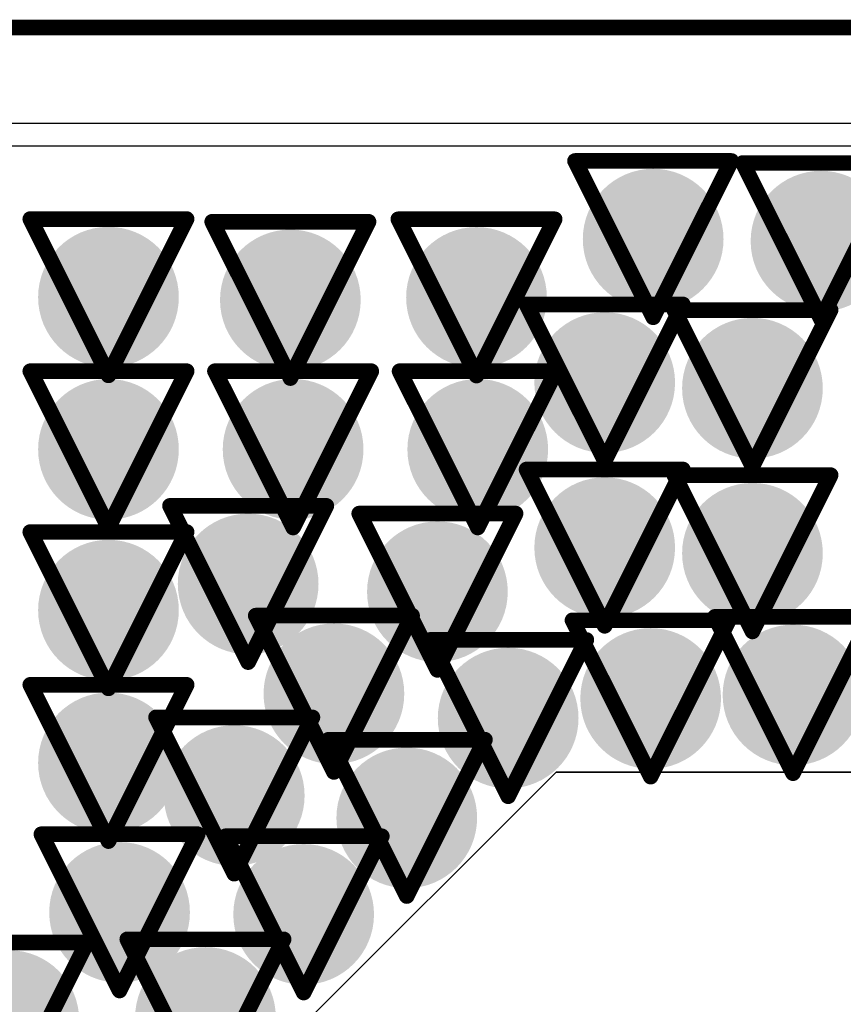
# Model space of a CAD drawing. Header units: inches. Extents: x -2.3 to 12.7, y -2.8 to 6.7.
# Tile 115 of 171: x 0.072 to 0.177, y 1.508 to 1.634. Entities that reach past the tile are written whole.
import ezdxf

# ---------------------------------------------------------------- set-up
doc = ezdxf.new("R2010")
doc.units = ezdxf.units.IN
doc.header["$MEASUREMENT"] = 0
for name, color, linetype in [('Bottom Layer', 5, 'Continuous'), ('Bottom Solder', 6, 'Continuous'), ('Drill Drawing', 1, 'Continuous'), ('L2_GND1', 16, 'Continuous'), ('L3_PWR1', 130, 'Continuous'), ('M1 Board Outline', 6, 'Continuous'), ('Top Layer', 1, 'Continuous'), ('Via Holes', 16, 'Continuous')]:
    doc.layers.add(name, color=color, linetype=linetype)

msp = doc.modelspace()

# ---------------------------------------------------------------- hatches: boundary and pattern name
at = {"layer": 'Bottom Layer'}
h = msp.add_hatch(color=5, dxfattribs=at)
edge = h.paths.add_edge_path()
edge.add_arc((0.15282, 1.60567), 0.009, 0, 360)
h = msp.add_hatch(color=5, dxfattribs=at)
edge = h.paths.add_edge_path()
edge.add_arc((0.17429, 1.60541), 0.009, 0, 360)
h = msp.add_hatch(color=5, dxfattribs=at)
edge = h.paths.add_edge_path()
edge.add_arc((0.08314, 1.59824), 0.009, 0, 360)
h = msp.add_hatch(color=5, dxfattribs=at)
edge = h.paths.add_edge_path()
edge.add_arc((0.10641, 1.59789), 0.009, 0, 360)
h = msp.add_hatch(color=5, dxfattribs=at)
edge = h.paths.add_edge_path()
edge.add_arc((0.13022, 1.59821), 0.009, 0, 360)
h = msp.add_hatch(color=5, dxfattribs=at)
edge = h.paths.add_edge_path()
edge.add_arc((0.14662, 1.58731), 0.009, 0, 360)
h = msp.add_hatch(color=5, dxfattribs=at)
edge = h.paths.add_edge_path()
edge.add_arc((0.16552, 1.58659), 0.009, 0, 360)
h = msp.add_hatch(color=5, dxfattribs=at)
edge = h.paths.add_edge_path()
edge.add_arc((0.08314, 1.57877), 0.009, 0, 360)
h = msp.add_hatch(color=5, dxfattribs=at)
edge = h.paths.add_edge_path()
edge.add_arc((0.10676, 1.57877), 0.009, 0, 360)
h = msp.add_hatch(color=5, dxfattribs=at)
edge = h.paths.add_edge_path()
edge.add_arc((0.13038, 1.57877), 0.009, 0, 360)
h = msp.add_hatch(color=5, dxfattribs=at)
edge = h.paths.add_edge_path()
edge.add_arc((0.14662, 1.56619), 0.009, 0, 360)
h = msp.add_hatch(color=5, dxfattribs=at)
edge = h.paths.add_edge_path()
edge.add_arc((0.16552, 1.56547), 0.009, 0, 360)
h = msp.add_hatch(color=5, dxfattribs=at)
edge = h.paths.add_edge_path()
edge.add_arc((0.10101, 1.56154), 0.009, 0, 360)
h = msp.add_hatch(color=5, dxfattribs=at)
edge = h.paths.add_edge_path()
edge.add_arc((0.12522, 1.56055), 0.009, 0, 360)
h = msp.add_hatch(color=5, dxfattribs=at)
edge = h.paths.add_edge_path()
edge.add_arc((0.08314, 1.55819), 0.009, 0, 360)
h = msp.add_hatch(color=5, dxfattribs=at)
edge = h.paths.add_edge_path()
edge.add_arc((0.11198, 1.54749), 0.009, 0, 360)
h = msp.add_hatch(color=5, dxfattribs=at)
edge = h.paths.add_edge_path()
edge.add_arc((0.17071, 1.54733), 0.009, 0, 360)
h = msp.add_hatch(color=5, dxfattribs=at)
edge = h.paths.add_edge_path()
edge.add_arc((0.1525, 1.54689), 0.009, 0, 360)
h = msp.add_hatch(color=5, dxfattribs=at)
edge = h.paths.add_edge_path()
edge.add_arc((0.13427, 1.54438), 0.009, 0, 360)
h = msp.add_hatch(color=5, dxfattribs=at)
edge = h.paths.add_edge_path()
edge.add_arc((0.08314, 1.53864), 0.009, 0, 360)
h = msp.add_hatch(color=5, dxfattribs=at)
edge = h.paths.add_edge_path()
edge.add_arc((0.09923, 1.53447), 0.009, 0, 360)
h = msp.add_hatch(color=5, dxfattribs=at)
edge = h.paths.add_edge_path()
edge.add_arc((0.1213, 1.53161), 0.009, 0, 360)
h = msp.add_hatch(color=5, dxfattribs=at)
edge = h.paths.add_edge_path()
edge.add_arc((0.08456, 1.51952), 0.009, 0, 360)
h = msp.add_hatch(color=5, dxfattribs=at)
edge = h.paths.add_edge_path()
edge.add_arc((0.10811, 1.51926), 0.009, 0, 360)
h = msp.add_hatch(color=5, dxfattribs=at)
edge = h.paths.add_edge_path()
edge.add_arc((0.0704, 1.50568), 0.009, 0, 360)
h = msp.add_hatch(color=5, dxfattribs=at)
edge = h.paths.add_edge_path()
edge.add_arc((0.09555, 1.50607), 0.009, 0, 360)
at = {"layer": 'L2_GND1'}
h = msp.add_hatch(color=16, dxfattribs=at)
edge = h.paths.add_edge_path()
edge.add_arc((0.15282, 1.60567), 0.009, 0, 360)
h = msp.add_hatch(color=16, dxfattribs=at)
edge = h.paths.add_edge_path()
edge.add_arc((0.17429, 1.60541), 0.009, 0, 360)
h = msp.add_hatch(color=16, dxfattribs=at)
edge = h.paths.add_edge_path()
edge.add_arc((0.08314, 1.59824), 0.009, 0, 360)
h = msp.add_hatch(color=16, dxfattribs=at)
edge = h.paths.add_edge_path()
edge.add_arc((0.10641, 1.59789), 0.009, 0, 360)
h = msp.add_hatch(color=16, dxfattribs=at)
edge = h.paths.add_edge_path()
edge.add_arc((0.13022, 1.59821), 0.009, 0, 360)
h = msp.add_hatch(color=16, dxfattribs=at)
edge = h.paths.add_edge_path()
edge.add_arc((0.14662, 1.58731), 0.009, 0, 360)
h = msp.add_hatch(color=16, dxfattribs=at)
edge = h.paths.add_edge_path()
edge.add_arc((0.16552, 1.58659), 0.009, 0, 360)
h = msp.add_hatch(color=16, dxfattribs=at)
edge = h.paths.add_edge_path()
edge.add_arc((0.08314, 1.57877), 0.009, 0, 360)
h = msp.add_hatch(color=16, dxfattribs=at)
edge = h.paths.add_edge_path()
edge.add_arc((0.10676, 1.57877), 0.009, 0, 360)
h = msp.add_hatch(color=16, dxfattribs=at)
edge = h.paths.add_edge_path()
edge.add_arc((0.13038, 1.57877), 0.009, 0, 360)
h = msp.add_hatch(color=16, dxfattribs=at)
edge = h.paths.add_edge_path()
edge.add_arc((0.14662, 1.56619), 0.009, 0, 360)
h = msp.add_hatch(color=16, dxfattribs=at)
edge = h.paths.add_edge_path()
edge.add_arc((0.16552, 1.56547), 0.009, 0, 360)
h = msp.add_hatch(color=16, dxfattribs=at)
edge = h.paths.add_edge_path()
edge.add_arc((0.10101, 1.56154), 0.009, 0, 360)
h = msp.add_hatch(color=16, dxfattribs=at)
edge = h.paths.add_edge_path()
edge.add_arc((0.12522, 1.56055), 0.009, 0, 360)
h = msp.add_hatch(color=16, dxfattribs=at)
edge = h.paths.add_edge_path()
edge.add_arc((0.08314, 1.55819), 0.009, 0, 360)
h = msp.add_hatch(color=16, dxfattribs=at)
edge = h.paths.add_edge_path()
edge.add_arc((0.11198, 1.54749), 0.009, 0, 360)
h = msp.add_hatch(color=16, dxfattribs=at)
edge = h.paths.add_edge_path()
edge.add_arc((0.17071, 1.54733), 0.009, 0, 360)
h = msp.add_hatch(color=16, dxfattribs=at)
edge = h.paths.add_edge_path()
edge.add_arc((0.1525, 1.54689), 0.009, 0, 360)
h = msp.add_hatch(color=16, dxfattribs=at)
edge = h.paths.add_edge_path()
edge.add_arc((0.13427, 1.54438), 0.009, 0, 360)
h = msp.add_hatch(color=16, dxfattribs=at)
edge = h.paths.add_edge_path()
edge.add_arc((0.08314, 1.53864), 0.009, 0, 360)
h = msp.add_hatch(color=16, dxfattribs=at)
edge = h.paths.add_edge_path()
edge.add_arc((0.09923, 1.53447), 0.009, 0, 360)
h = msp.add_hatch(color=16, dxfattribs=at)
edge = h.paths.add_edge_path()
edge.add_arc((0.1213, 1.53161), 0.009, 0, 360)
h = msp.add_hatch(color=16, dxfattribs=at)
edge = h.paths.add_edge_path()
edge.add_arc((0.08456, 1.51952), 0.009, 0, 360)
h = msp.add_hatch(color=16, dxfattribs=at)
edge = h.paths.add_edge_path()
edge.add_arc((0.10811, 1.51926), 0.009, 0, 360)
h = msp.add_hatch(color=16, dxfattribs=at)
edge = h.paths.add_edge_path()
edge.add_arc((0.0704, 1.50568), 0.009, 0, 360)
h = msp.add_hatch(color=16, dxfattribs=at)
edge = h.paths.add_edge_path()
edge.add_arc((0.09555, 1.50607), 0.009, 0, 360)
at = {"layer": 'L3_PWR1'}
h = msp.add_hatch(color=130, dxfattribs=at)
edge = h.paths.add_edge_path()
edge.add_arc((0.15282, 1.60567), 0.009, 0, 360)
h = msp.add_hatch(color=130, dxfattribs=at)
edge = h.paths.add_edge_path()
edge.add_arc((0.17429, 1.60541), 0.009, 0, 360)
h = msp.add_hatch(color=130, dxfattribs=at)
edge = h.paths.add_edge_path()
edge.add_arc((0.08314, 1.59824), 0.009, 0, 360)
h = msp.add_hatch(color=130, dxfattribs=at)
edge = h.paths.add_edge_path()
edge.add_arc((0.10641, 1.59789), 0.009, 0, 360)
h = msp.add_hatch(color=130, dxfattribs=at)
edge = h.paths.add_edge_path()
edge.add_arc((0.13022, 1.59821), 0.009, 0, 360)
h = msp.add_hatch(color=130, dxfattribs=at)
edge = h.paths.add_edge_path()
edge.add_arc((0.14662, 1.58731), 0.009, 0, 360)
h = msp.add_hatch(color=130, dxfattribs=at)
edge = h.paths.add_edge_path()
edge.add_arc((0.16552, 1.58659), 0.009, 0, 360)
h = msp.add_hatch(color=130, dxfattribs=at)
edge = h.paths.add_edge_path()
edge.add_arc((0.08314, 1.57877), 0.009, 0, 360)
h = msp.add_hatch(color=130, dxfattribs=at)
edge = h.paths.add_edge_path()
edge.add_arc((0.10676, 1.57877), 0.009, 0, 360)
h = msp.add_hatch(color=130, dxfattribs=at)
edge = h.paths.add_edge_path()
edge.add_arc((0.13038, 1.57877), 0.009, 0, 360)
h = msp.add_hatch(color=130, dxfattribs=at)
edge = h.paths.add_edge_path()
edge.add_arc((0.14662, 1.56619), 0.009, 0, 360)
h = msp.add_hatch(color=130, dxfattribs=at)
edge = h.paths.add_edge_path()
edge.add_arc((0.16552, 1.56547), 0.009, 0, 360)
h = msp.add_hatch(color=130, dxfattribs=at)
edge = h.paths.add_edge_path()
edge.add_arc((0.10101, 1.56154), 0.009, 0, 360)
h = msp.add_hatch(color=130, dxfattribs=at)
edge = h.paths.add_edge_path()
edge.add_arc((0.12522, 1.56055), 0.009, 0, 360)
h = msp.add_hatch(color=130, dxfattribs=at)
edge = h.paths.add_edge_path()
edge.add_arc((0.08314, 1.55819), 0.009, 0, 360)
h = msp.add_hatch(color=130, dxfattribs=at)
edge = h.paths.add_edge_path()
edge.add_arc((0.11198, 1.54749), 0.009, 0, 360)
h = msp.add_hatch(color=130, dxfattribs=at)
edge = h.paths.add_edge_path()
edge.add_arc((0.17071, 1.54733), 0.009, 0, 360)
h = msp.add_hatch(color=130, dxfattribs=at)
edge = h.paths.add_edge_path()
edge.add_arc((0.1525, 1.54689), 0.009, 0, 360)
h = msp.add_hatch(color=130, dxfattribs=at)
edge = h.paths.add_edge_path()
edge.add_arc((0.13427, 1.54438), 0.009, 0, 360)
h = msp.add_hatch(color=130, dxfattribs=at)
edge = h.paths.add_edge_path()
edge.add_arc((0.08314, 1.53864), 0.009, 0, 360)
h = msp.add_hatch(color=130, dxfattribs=at)
edge = h.paths.add_edge_path()
edge.add_arc((0.09923, 1.53447), 0.009, 0, 360)
h = msp.add_hatch(color=130, dxfattribs=at)
edge = h.paths.add_edge_path()
edge.add_arc((0.1213, 1.53161), 0.009, 0, 360)
h = msp.add_hatch(color=130, dxfattribs=at)
edge = h.paths.add_edge_path()
edge.add_arc((0.08456, 1.51952), 0.009, 0, 360)
h = msp.add_hatch(color=130, dxfattribs=at)
edge = h.paths.add_edge_path()
edge.add_arc((0.10811, 1.51926), 0.009, 0, 360)
h = msp.add_hatch(color=130, dxfattribs=at)
edge = h.paths.add_edge_path()
edge.add_arc((0.0704, 1.50568), 0.009, 0, 360)
h = msp.add_hatch(color=130, dxfattribs=at)
edge = h.paths.add_edge_path()
edge.add_arc((0.09555, 1.50607), 0.009, 0, 360)
at = {"layer": 'Top Layer'}
h = msp.add_hatch(color=1, dxfattribs=at)
edge = h.paths.add_edge_path()
edge.add_arc((0.15282, 1.60567), 0.009, 0, 360)
h = msp.add_hatch(color=1, dxfattribs=at)
edge = h.paths.add_edge_path()
edge.add_arc((0.17429, 1.60541), 0.009, 0, 360)
h = msp.add_hatch(color=1, dxfattribs=at)
edge = h.paths.add_edge_path()
edge.add_arc((0.08314, 1.59824), 0.009, 0, 360)
h = msp.add_hatch(color=1, dxfattribs=at)
edge = h.paths.add_edge_path()
edge.add_arc((0.10641, 1.59789), 0.009, 0, 360)
h = msp.add_hatch(color=1, dxfattribs=at)
edge = h.paths.add_edge_path()
edge.add_arc((0.13022, 1.59821), 0.009, 0, 360)
h = msp.add_hatch(color=1, dxfattribs=at)
edge = h.paths.add_edge_path()
edge.add_arc((0.14662, 1.58731), 0.009, 0, 360)
h = msp.add_hatch(color=1, dxfattribs=at)
edge = h.paths.add_edge_path()
edge.add_arc((0.16552, 1.58659), 0.009, 0, 360)
h = msp.add_hatch(color=1, dxfattribs=at)
edge = h.paths.add_edge_path()
edge.add_arc((0.08314, 1.57877), 0.009, 0, 360)
h = msp.add_hatch(color=1, dxfattribs=at)
edge = h.paths.add_edge_path()
edge.add_arc((0.10676, 1.57877), 0.009, 0, 360)
h = msp.add_hatch(color=1, dxfattribs=at)
edge = h.paths.add_edge_path()
edge.add_arc((0.13038, 1.57877), 0.009, 0, 360)
h = msp.add_hatch(color=1, dxfattribs=at)
edge = h.paths.add_edge_path()
edge.add_arc((0.14662, 1.56619), 0.009, 0, 360)
h = msp.add_hatch(color=1, dxfattribs=at)
edge = h.paths.add_edge_path()
edge.add_arc((0.16552, 1.56547), 0.009, 0, 360)
h = msp.add_hatch(color=1, dxfattribs=at)
edge = h.paths.add_edge_path()
edge.add_arc((0.10101, 1.56154), 0.009, 0, 360)
h = msp.add_hatch(color=1, dxfattribs=at)
edge = h.paths.add_edge_path()
edge.add_arc((0.12522, 1.56055), 0.009, 0, 360)
h = msp.add_hatch(color=1, dxfattribs=at)
edge = h.paths.add_edge_path()
edge.add_arc((0.08314, 1.55819), 0.009, 0, 360)
h = msp.add_hatch(color=1, dxfattribs=at)
edge = h.paths.add_edge_path()
edge.add_arc((0.11198, 1.54749), 0.009, 0, 360)
h = msp.add_hatch(color=1, dxfattribs=at)
edge = h.paths.add_edge_path()
edge.add_arc((0.17071, 1.54733), 0.009, 0, 360)
h = msp.add_hatch(color=1, dxfattribs=at)
edge = h.paths.add_edge_path()
edge.add_arc((0.1525, 1.54689), 0.009, 0, 360)
h = msp.add_hatch(color=1, dxfattribs=at)
edge = h.paths.add_edge_path()
edge.add_arc((0.13427, 1.54438), 0.009, 0, 360)
h = msp.add_hatch(color=1, dxfattribs=at)
edge = h.paths.add_edge_path()
edge.add_arc((0.08314, 1.53864), 0.009, 0, 360)
h = msp.add_hatch(color=1, dxfattribs=at)
edge = h.paths.add_edge_path()
edge.add_arc((0.09923, 1.53447), 0.009, 0, 360)
h = msp.add_hatch(color=1, dxfattribs=at)
edge = h.paths.add_edge_path()
edge.add_arc((0.1213, 1.53161), 0.009, 0, 360)
h = msp.add_hatch(color=1, dxfattribs=at)
edge = h.paths.add_edge_path()
edge.add_arc((0.08456, 1.51952), 0.009, 0, 360)
h = msp.add_hatch(color=1, dxfattribs=at)
edge = h.paths.add_edge_path()
edge.add_arc((0.10811, 1.51926), 0.009, 0, 360)
h = msp.add_hatch(color=1, dxfattribs=at)
edge = h.paths.add_edge_path()
edge.add_arc((0.0704, 1.50568), 0.009, 0, 360)
h = msp.add_hatch(color=1, dxfattribs=at)
edge = h.paths.add_edge_path()
edge.add_arc((0.09555, 1.50607), 0.009, 0, 360)
at = {"layer": 'Via Holes'}
h = msp.add_hatch(color=7, dxfattribs=at)
edge = h.paths.add_edge_path()
edge.add_arc((0.15282, 1.60567), 0.004, 0, 360)
h = msp.add_hatch(color=7, dxfattribs=at)
edge = h.paths.add_edge_path()
edge.add_arc((0.17429, 1.60541), 0.004, 0, 360)
h = msp.add_hatch(color=7, dxfattribs=at)
edge = h.paths.add_edge_path()
edge.add_arc((0.08314, 1.59824), 0.004, 0, 360)
h = msp.add_hatch(color=7, dxfattribs=at)
edge = h.paths.add_edge_path()
edge.add_arc((0.10641, 1.59789), 0.004, 0, 360)
h = msp.add_hatch(color=7, dxfattribs=at)
edge = h.paths.add_edge_path()
edge.add_arc((0.13022, 1.59821), 0.004, 0, 360)
h = msp.add_hatch(color=7, dxfattribs=at)
edge = h.paths.add_edge_path()
edge.add_arc((0.14662, 1.58731), 0.004, 0, 360)
h = msp.add_hatch(color=7, dxfattribs=at)
edge = h.paths.add_edge_path()
edge.add_arc((0.16552, 1.58659), 0.004, 0, 360)
h = msp.add_hatch(color=7, dxfattribs=at)
edge = h.paths.add_edge_path()
edge.add_arc((0.08314, 1.57877), 0.004, 0, 360)
h = msp.add_hatch(color=7, dxfattribs=at)
edge = h.paths.add_edge_path()
edge.add_arc((0.10676, 1.57877), 0.004, 0, 360)
h = msp.add_hatch(color=7, dxfattribs=at)
edge = h.paths.add_edge_path()
edge.add_arc((0.13038, 1.57877), 0.004, 0, 360)
h = msp.add_hatch(color=7, dxfattribs=at)
edge = h.paths.add_edge_path()
edge.add_arc((0.14662, 1.56619), 0.004, 0, 360)
h = msp.add_hatch(color=7, dxfattribs=at)
edge = h.paths.add_edge_path()
edge.add_arc((0.16552, 1.56547), 0.004, 0, 360)
h = msp.add_hatch(color=7, dxfattribs=at)
edge = h.paths.add_edge_path()
edge.add_arc((0.10101, 1.56154), 0.004, 0, 360)
h = msp.add_hatch(color=7, dxfattribs=at)
edge = h.paths.add_edge_path()
edge.add_arc((0.12522, 1.56055), 0.004, 0, 360)
h = msp.add_hatch(color=7, dxfattribs=at)
edge = h.paths.add_edge_path()
edge.add_arc((0.08314, 1.55819), 0.004, 0, 360)
h = msp.add_hatch(color=7, dxfattribs=at)
edge = h.paths.add_edge_path()
edge.add_arc((0.11198, 1.54749), 0.004, 0, 360)
h = msp.add_hatch(color=7, dxfattribs=at)
edge = h.paths.add_edge_path()
edge.add_arc((0.17071, 1.54733), 0.004, 0, 360)
h = msp.add_hatch(color=7, dxfattribs=at)
edge = h.paths.add_edge_path()
edge.add_arc((0.1525, 1.54689), 0.004, 0, 360)
h = msp.add_hatch(color=7, dxfattribs=at)
edge = h.paths.add_edge_path()
edge.add_arc((0.13427, 1.54438), 0.004, 0, 360)
h = msp.add_hatch(color=7, dxfattribs=at)
edge = h.paths.add_edge_path()
edge.add_arc((0.08314, 1.53864), 0.004, 0, 360)
h = msp.add_hatch(color=7, dxfattribs=at)
edge = h.paths.add_edge_path()
edge.add_arc((0.09923, 1.53447), 0.004, 0, 360)
h = msp.add_hatch(color=7, dxfattribs=at)
edge = h.paths.add_edge_path()
edge.add_arc((0.1213, 1.53161), 0.004, 0, 360)
h = msp.add_hatch(color=7, dxfattribs=at)
edge = h.paths.add_edge_path()
edge.add_arc((0.08456, 1.51952), 0.004, 0, 360)
h = msp.add_hatch(color=7, dxfattribs=at)
edge = h.paths.add_edge_path()
edge.add_arc((0.10811, 1.51926), 0.004, 0, 360)
h = msp.add_hatch(color=7, dxfattribs=at)
edge = h.paths.add_edge_path()
edge.add_arc((0.0704, 1.50568), 0.004, 0, 360)
h = msp.add_hatch(color=7, dxfattribs=at)
edge = h.paths.add_edge_path()
edge.add_arc((0.09555, 1.50607), 0.004, 0, 360)

# ---------------------------------------------------------------- linework, layer by layer
at = {"layer": 'Bottom Layer'}
msp.add_line((0.01224, 1.62051), (0.84599, 1.62051), dxfattribs=at)
at = {"layer": 'Bottom Solder'}
for p, q in [((0.01224, 1.62051), (0.84599, 1.62051)), ((-0.00422, 1.61762), (0.86517, 1.61762))]:
    msp.add_line(p, q, dxfattribs=at)
at = {"layer": 'Drill Drawing'}
for points in [[(0.14282, 1.61567, 0.002, 0.002, 0), (0.16282, 1.61567, 0.002, 0.002, 0)], [(0.14282, 1.61567, 0.002, 0.002, 0), (0.15282, 1.59567, 0.002, 0.002, 0)], [(0.15282, 1.59567, 0.002, 0.002, 0), (0.16282, 1.61567, 0.002, 0.002, 0)], [(0.16429, 1.61541, 0.002, 0.002, 0), (0.18429, 1.61541, 0.002, 0.002, 0)], [(0.16429, 1.61541, 0.002, 0.002, 0), (0.17429, 1.59541, 0.002, 0.002, 0)], [(0.17429, 1.59541, 0.002, 0.002, 0), (0.18429, 1.61541, 0.002, 0.002, 0)], [(0.07314, 1.60824, 0.002, 0.002, 0), (0.09314, 1.60824, 0.002, 0.002, 0)], [(0.07314, 1.60824, 0.002, 0.002, 0), (0.08314, 1.58824, 0.002, 0.002, 0)], [(0.08314, 1.58824, 0.002, 0.002, 0), (0.09314, 1.60824, 0.002, 0.002, 0)], [(0.12022, 1.60821, 0.002, 0.002, 0), (0.14022, 1.60821, 0.002, 0.002, 0)], [(0.12022, 1.60821, 0.002, 0.002, 0), (0.13022, 1.58821, 0.002, 0.002, 0)], [(0.13022, 1.58821, 0.002, 0.002, 0), (0.14022, 1.60821, 0.002, 0.002, 0)], [(0.09641, 1.60789, 0.002, 0.002, 0), (0.11641, 1.60789, 0.002, 0.002, 0)], [(0.09641, 1.60789, 0.002, 0.002, 0), (0.10641, 1.58789, 0.002, 0.002, 0)], [(0.10641, 1.58789, 0.002, 0.002, 0), (0.11641, 1.60789, 0.002, 0.002, 0)], [(0.13662, 1.59731, 0.002, 0.002, 0), (0.15662, 1.59731, 0.002, 0.002, 0)], [(0.13662, 1.59731, 0.002, 0.002, 0), (0.14662, 1.57731, 0.002, 0.002, 0)], [(0.14662, 1.57731, 0.002, 0.002, 0), (0.15662, 1.59731, 0.002, 0.002, 0)], [(0.15552, 1.59659, 0.002, 0.002, 0), (0.17552, 1.59659, 0.002, 0.002, 0)], [(0.15552, 1.59659, 0.002, 0.002, 0), (0.16552, 1.57659, 0.002, 0.002, 0)], [(0.16552, 1.57659, 0.002, 0.002, 0), (0.17552, 1.59659, 0.002, 0.002, 0)], [(0.07314, 1.58877, 0.002, 0.002, 0), (0.09314, 1.58877, 0.002, 0.002, 0)], [(0.07314, 1.58877, 0.002, 0.002, 0), (0.08314, 1.56877, 0.002, 0.002, 0)], [(0.08314, 1.56877, 0.002, 0.002, 0), (0.09314, 1.58877, 0.002, 0.002, 0)], [(0.09676, 1.58877, 0.002, 0.002, 0), (0.11676, 1.58877, 0.002, 0.002, 0)], [(0.09676, 1.58877, 0.002, 0.002, 0), (0.10676, 1.56877, 0.002, 0.002, 0)], [(0.10676, 1.56877, 0.002, 0.002, 0), (0.11676, 1.58877, 0.002, 0.002, 0)], [(0.12038, 1.58877, 0.002, 0.002, 0), (0.14038, 1.58877, 0.002, 0.002, 0)], [(0.12038, 1.58877, 0.002, 0.002, 0), (0.13038, 1.56877, 0.002, 0.002, 0)], [(0.13038, 1.56877, 0.002, 0.002, 0), (0.14038, 1.58877, 0.002, 0.002, 0)], [(0.13662, 1.57619, 0.002, 0.002, 0), (0.15662, 1.57619, 0.002, 0.002, 0)], [(0.13662, 1.57619, 0.002, 0.002, 0), (0.14662, 1.55619, 0.002, 0.002, 0)], [(0.14662, 1.55619, 0.002, 0.002, 0), (0.15662, 1.57619, 0.002, 0.002, 0)], [(0.15552, 1.57547, 0.002, 0.002, 0), (0.17552, 1.57547, 0.002, 0.002, 0)], [(0.15552, 1.57547, 0.002, 0.002, 0), (0.16552, 1.55547, 0.002, 0.002, 0)], [(0.16552, 1.55547, 0.002, 0.002, 0), (0.17552, 1.57547, 0.002, 0.002, 0)], [(0.09101, 1.57154, 0.002, 0.002, 0), (0.11101, 1.57154, 0.002, 0.002, 0)], [(0.09101, 1.57154, 0.002, 0.002, 0), (0.10101, 1.55154, 0.002, 0.002, 0)], [(0.10101, 1.55154, 0.002, 0.002, 0), (0.11101, 1.57154, 0.002, 0.002, 0)], [(0.11522, 1.57055, 0.002, 0.002, 0), (0.13522, 1.57055, 0.002, 0.002, 0)], [(0.11522, 1.57055, 0.002, 0.002, 0), (0.12522, 1.55055, 0.002, 0.002, 0)], [(0.12522, 1.55055, 0.002, 0.002, 0), (0.13522, 1.57055, 0.002, 0.002, 0)], [(0.07314, 1.56819, 0.002, 0.002, 0), (0.09314, 1.56819, 0.002, 0.002, 0)], [(0.07314, 1.56819, 0.002, 0.002, 0), (0.08314, 1.54819, 0.002, 0.002, 0)], [(0.08314, 1.54819, 0.002, 0.002, 0), (0.09314, 1.56819, 0.002, 0.002, 0)], [(0.10198, 1.55749, 0.002, 0.002, 0), (0.12198, 1.55749, 0.002, 0.002, 0)], [(0.10198, 1.55749, 0.002, 0.002, 0), (0.11198, 1.53749, 0.002, 0.002, 0)], [(0.11198, 1.53749, 0.002, 0.002, 0), (0.12198, 1.55749, 0.002, 0.002, 0)], [(0.1425, 1.55689, 0.002, 0.002, 0), (0.1625, 1.55689, 0.002, 0.002, 0)], [(0.1425, 1.55689, 0.002, 0.002, 0), (0.1525, 1.53689, 0.002, 0.002, 0)], [(0.1525, 1.53689, 0.002, 0.002, 0), (0.1625, 1.55689, 0.002, 0.002, 0)], [(0.16071, 1.55733, 0.002, 0.002, 0), (0.18071, 1.55733, 0.002, 0.002, 0)], [(0.16071, 1.55733, 0.002, 0.002, 0), (0.17071, 1.53733, 0.002, 0.002, 0)], [(0.17071, 1.53733, 0.002, 0.002, 0), (0.18071, 1.55733, 0.002, 0.002, 0)], [(0.12427, 1.55438, 0.002, 0.002, 0), (0.14427, 1.55438, 0.002, 0.002, 0)], [(0.12427, 1.55438, 0.002, 0.002, 0), (0.13427, 1.53438, 0.002, 0.002, 0)], [(0.13427, 1.53438, 0.002, 0.002, 0), (0.14427, 1.55438, 0.002, 0.002, 0)], [(0.07314, 1.54864, 0.002, 0.002, 0), (0.09314, 1.54864, 0.002, 0.002, 0)], [(0.07314, 1.54864, 0.002, 0.002, 0), (0.08314, 1.52864, 0.002, 0.002, 0)], [(0.08314, 1.52864, 0.002, 0.002, 0), (0.09314, 1.54864, 0.002, 0.002, 0)], [(0.08923, 1.54447, 0.002, 0.002, 0), (0.10923, 1.54447, 0.002, 0.002, 0)], [(0.08923, 1.54447, 0.002, 0.002, 0), (0.09923, 1.52447, 0.002, 0.002, 0)], [(0.09923, 1.52447, 0.002, 0.002, 0), (0.10923, 1.54447, 0.002, 0.002, 0)], [(0.1113, 1.54161, 0.002, 0.002, 0), (0.1313, 1.54161, 0.002, 0.002, 0)], [(0.1113, 1.54161, 0.002, 0.002, 0), (0.1213, 1.52161, 0.002, 0.002, 0)], [(0.1213, 1.52161, 0.002, 0.002, 0), (0.1313, 1.54161, 0.002, 0.002, 0)], [(0.07456, 1.52952, 0.002, 0.002, 0), (0.09456, 1.52952, 0.002, 0.002, 0)], [(0.07456, 1.52952, 0.002, 0.002, 0), (0.08456, 1.50952, 0.002, 0.002, 0)], [(0.08456, 1.50952, 0.002, 0.002, 0), (0.09456, 1.52952, 0.002, 0.002, 0)], [(0.09811, 1.52926, 0.002, 0.002, 0), (0.11811, 1.52926, 0.002, 0.002, 0)], [(0.09811, 1.52926, 0.002, 0.002, 0), (0.10811, 1.50926, 0.002, 0.002, 0)], [(0.10811, 1.50926, 0.002, 0.002, 0), (0.11811, 1.52926, 0.002, 0.002, 0)], [(0.08555, 1.51607, 0.002, 0.002, 0), (0.10555, 1.51607, 0.002, 0.002, 0)], [(0.08555, 1.51607, 0.002, 0.002, 0), (0.09555, 1.49607, 0.002, 0.002, 0)], [(0.09555, 1.49607, 0.002, 0.002, 0), (0.10555, 1.51607, 0.002, 0.002, 0)], [(0.0604, 1.51568, 0.002, 0.002, 0), (0.0804, 1.51568, 0.002, 0.002, 0)], [(0.0704, 1.49568, 0.002, 0.002, 0), (0.0804, 1.51568, 0.002, 0.002, 0)]]:
    msp.add_lwpolyline(points, format="xyseb", dxfattribs=at)
for points in [[(0.14232, 1.61567, 0.001, 0.001, 1), (0.14332, 1.61567, 0.001, 0.001, 1)], [(0.14232, 1.61567, 0.001, 0.001, 1), (0.14332, 1.61567, 0.001, 0.001, 1)], [(0.16232, 1.61567, 0.001, 0.001, 1), (0.16332, 1.61567, 0.001, 0.001, 1)], [(0.16232, 1.61567, 0.001, 0.001, 1), (0.16332, 1.61567, 0.001, 0.001, 1)], [(0.16379, 1.61541, 0.001, 0.001, 1), (0.16479, 1.61541, 0.001, 0.001, 1)], [(0.16379, 1.61541, 0.001, 0.001, 1), (0.16479, 1.61541, 0.001, 0.001, 1)], [(0.07264, 1.60824, 0.001, 0.001, 1), (0.07364, 1.60824, 0.001, 0.001, 1)], [(0.07264, 1.60824, 0.001, 0.001, 1), (0.07364, 1.60824, 0.001, 0.001, 1)], [(0.09264, 1.60824, 0.001, 0.001, 1), (0.09364, 1.60824, 0.001, 0.001, 1)], [(0.09264, 1.60824, 0.001, 0.001, 1), (0.09364, 1.60824, 0.001, 0.001, 1)], [(0.11972, 1.60821, 0.001, 0.001, 1), (0.12072, 1.60821, 0.001, 0.001, 1)], [(0.11972, 1.60821, 0.001, 0.001, 1), (0.12072, 1.60821, 0.001, 0.001, 1)], [(0.13972, 1.60821, 0.001, 0.001, 1), (0.14072, 1.60821, 0.001, 0.001, 1)], [(0.13972, 1.60821, 0.001, 0.001, 1), (0.14072, 1.60821, 0.001, 0.001, 1)], [(0.09591, 1.60789, 0.001, 0.001, 1), (0.09691, 1.60789, 0.001, 0.001, 1)], [(0.09591, 1.60789, 0.001, 0.001, 1), (0.09691, 1.60789, 0.001, 0.001, 1)], [(0.11591, 1.60789, 0.001, 0.001, 1), (0.11691, 1.60789, 0.001, 0.001, 1)], [(0.11591, 1.60789, 0.001, 0.001, 1), (0.11691, 1.60789, 0.001, 0.001, 1)], [(0.13612, 1.59731, 0.001, 0.001, 1), (0.13712, 1.59731, 0.001, 0.001, 1)], [(0.13612, 1.59731, 0.001, 0.001, 1), (0.13712, 1.59731, 0.001, 0.001, 1)], [(0.15612, 1.59731, 0.001, 0.001, 1), (0.15712, 1.59731, 0.001, 0.001, 1)], [(0.15612, 1.59731, 0.001, 0.001, 1), (0.15712, 1.59731, 0.001, 0.001, 1)], [(0.15232, 1.59567, 0.001, 0.001, 1), (0.15332, 1.59567, 0.001, 0.001, 1)], [(0.15232, 1.59567, 0.001, 0.001, 1), (0.15332, 1.59567, 0.001, 0.001, 1)], [(0.15502, 1.59659, 0.001, 0.001, 1), (0.15602, 1.59659, 0.001, 0.001, 1)], [(0.15502, 1.59659, 0.001, 0.001, 1), (0.15602, 1.59659, 0.001, 0.001, 1)], [(0.17379, 1.59541, 0.001, 0.001, 1), (0.17479, 1.59541, 0.001, 0.001, 1)], [(0.17379, 1.59541, 0.001, 0.001, 1), (0.17479, 1.59541, 0.001, 0.001, 1)], [(0.17502, 1.59659, 0.001, 0.001, 1), (0.17602, 1.59659, 0.001, 0.001, 1)], [(0.17502, 1.59659, 0.001, 0.001, 1), (0.17602, 1.59659, 0.001, 0.001, 1)], [(0.07264, 1.58877, 0.001, 0.001, 1), (0.07364, 1.58877, 0.001, 0.001, 1)], [(0.07264, 1.58877, 0.001, 0.001, 1), (0.07364, 1.58877, 0.001, 0.001, 1)], [(0.08264, 1.58824, 0.001, 0.001, 1), (0.08364, 1.58824, 0.001, 0.001, 1)], [(0.08264, 1.58824, 0.001, 0.001, 1), (0.08364, 1.58824, 0.001, 0.001, 1)], [(0.09264, 1.58877, 0.001, 0.001, 1), (0.09364, 1.58877, 0.001, 0.001, 1)], [(0.09264, 1.58877, 0.001, 0.001, 1), (0.09364, 1.58877, 0.001, 0.001, 1)], [(0.09626, 1.58877, 0.001, 0.001, 1), (0.09726, 1.58877, 0.001, 0.001, 1)], [(0.09626, 1.58877, 0.001, 0.001, 1), (0.09726, 1.58877, 0.001, 0.001, 1)], [(0.10591, 1.58789, 0.001, 0.001, 1), (0.10691, 1.58789, 0.001, 0.001, 1)], [(0.10591, 1.58789, 0.001, 0.001, 1), (0.10691, 1.58789, 0.001, 0.001, 1)], [(0.11626, 1.58877, 0.001, 0.001, 1), (0.11726, 1.58877, 0.001, 0.001, 1)], [(0.11626, 1.58877, 0.001, 0.001, 1), (0.11726, 1.58877, 0.001, 0.001, 1)], [(0.11988, 1.58877, 0.001, 0.001, 1), (0.12088, 1.58877, 0.001, 0.001, 1)], [(0.11988, 1.58877, 0.001, 0.001, 1), (0.12088, 1.58877, 0.001, 0.001, 1)], [(0.12972, 1.58821, 0.001, 0.001, 1), (0.13072, 1.58821, 0.001, 0.001, 1)], [(0.12972, 1.58821, 0.001, 0.001, 1), (0.13072, 1.58821, 0.001, 0.001, 1)], [(0.13988, 1.58877, 0.001, 0.001, 1), (0.14088, 1.58877, 0.001, 0.001, 1)], [(0.13988, 1.58877, 0.001, 0.001, 1), (0.14088, 1.58877, 0.001, 0.001, 1)], [(0.14612, 1.57731, 0.001, 0.001, 1), (0.14712, 1.57731, 0.001, 0.001, 1)], [(0.14612, 1.57731, 0.001, 0.001, 1), (0.14712, 1.57731, 0.001, 0.001, 1)], [(0.16502, 1.57659, 0.001, 0.001, 1), (0.16602, 1.57659, 0.001, 0.001, 1)], [(0.16502, 1.57659, 0.001, 0.001, 1), (0.16602, 1.57659, 0.001, 0.001, 1)], [(0.13612, 1.57619, 0.001, 0.001, 1), (0.13712, 1.57619, 0.001, 0.001, 1)], [(0.13612, 1.57619, 0.001, 0.001, 1), (0.13712, 1.57619, 0.001, 0.001, 1)], [(0.15502, 1.57547, 0.001, 0.001, 1), (0.15602, 1.57547, 0.001, 0.001, 1)], [(0.15502, 1.57547, 0.001, 0.001, 1), (0.15602, 1.57547, 0.001, 0.001, 1)], [(0.15612, 1.57619, 0.001, 0.001, 1), (0.15712, 1.57619, 0.001, 0.001, 1)], [(0.15612, 1.57619, 0.001, 0.001, 1), (0.15712, 1.57619, 0.001, 0.001, 1)], [(0.17502, 1.57547, 0.001, 0.001, 1), (0.17602, 1.57547, 0.001, 0.001, 1)], [(0.17502, 1.57547, 0.001, 0.001, 1), (0.17602, 1.57547, 0.001, 0.001, 1)], [(0.09051, 1.57154, 0.001, 0.001, 1), (0.09151, 1.57154, 0.001, 0.001, 1)], [(0.09051, 1.57154, 0.001, 0.001, 1), (0.09151, 1.57154, 0.001, 0.001, 1)], [(0.11051, 1.57154, 0.001, 0.001, 1), (0.11151, 1.57154, 0.001, 0.001, 1)], [(0.11051, 1.57154, 0.001, 0.001, 1), (0.11151, 1.57154, 0.001, 0.001, 1)], [(0.11472, 1.57055, 0.001, 0.001, 1), (0.11572, 1.57055, 0.001, 0.001, 1)], [(0.11472, 1.57055, 0.001, 0.001, 1), (0.11572, 1.57055, 0.001, 0.001, 1)], [(0.13472, 1.57055, 0.001, 0.001, 1), (0.13572, 1.57055, 0.001, 0.001, 1)], [(0.13472, 1.57055, 0.001, 0.001, 1), (0.13572, 1.57055, 0.001, 0.001, 1)], [(0.07264, 1.56819, 0.001, 0.001, 1), (0.07364, 1.56819, 0.001, 0.001, 1)], [(0.07264, 1.56819, 0.001, 0.001, 1), (0.07364, 1.56819, 0.001, 0.001, 1)], [(0.08264, 1.56877, 0.001, 0.001, 1), (0.08364, 1.56877, 0.001, 0.001, 1)], [(0.08264, 1.56877, 0.001, 0.001, 1), (0.08364, 1.56877, 0.001, 0.001, 1)], [(0.09264, 1.56819, 0.001, 0.001, 1), (0.09364, 1.56819, 0.001, 0.001, 1)], [(0.09264, 1.56819, 0.001, 0.001, 1), (0.09364, 1.56819, 0.001, 0.001, 1)], [(0.10626, 1.56877, 0.001, 0.001, 1), (0.10726, 1.56877, 0.001, 0.001, 1)], [(0.10626, 1.56877, 0.001, 0.001, 1), (0.10726, 1.56877, 0.001, 0.001, 1)], [(0.12988, 1.56877, 0.001, 0.001, 1), (0.13088, 1.56877, 0.001, 0.001, 1)], [(0.12988, 1.56877, 0.001, 0.001, 1), (0.13088, 1.56877, 0.001, 0.001, 1)], [(0.10148, 1.55749, 0.001, 0.001, 1), (0.10248, 1.55749, 0.001, 0.001, 1)], [(0.10148, 1.55749, 0.001, 0.001, 1), (0.10248, 1.55749, 0.001, 0.001, 1)], [(0.12148, 1.55749, 0.001, 0.001, 1), (0.12248, 1.55749, 0.001, 0.001, 1)], [(0.12148, 1.55749, 0.001, 0.001, 1), (0.12248, 1.55749, 0.001, 0.001, 1)], [(0.142, 1.55689, 0.001, 0.001, 1), (0.143, 1.55689, 0.001, 0.001, 1)], [(0.142, 1.55689, 0.001, 0.001, 1), (0.143, 1.55689, 0.001, 0.001, 1)], [(0.16021, 1.55733, 0.001, 0.001, 1), (0.16121, 1.55733, 0.001, 0.001, 1)], [(0.16021, 1.55733, 0.001, 0.001, 1), (0.16121, 1.55733, 0.001, 0.001, 1)], [(0.162, 1.55689, 0.001, 0.001, 1), (0.163, 1.55689, 0.001, 0.001, 1)], [(0.162, 1.55689, 0.001, 0.001, 1), (0.163, 1.55689, 0.001, 0.001, 1)], [(0.14612, 1.55619, 0.001, 0.001, 1), (0.14712, 1.55619, 0.001, 0.001, 1)], [(0.14612, 1.55619, 0.001, 0.001, 1), (0.14712, 1.55619, 0.001, 0.001, 1)], [(0.16502, 1.55547, 0.001, 0.001, 1), (0.16602, 1.55547, 0.001, 0.001, 1)], [(0.16502, 1.55547, 0.001, 0.001, 1), (0.16602, 1.55547, 0.001, 0.001, 1)], [(0.12377, 1.55438, 0.001, 0.001, 1), (0.12477, 1.55438, 0.001, 0.001, 1)], [(0.12377, 1.55438, 0.001, 0.001, 1), (0.12477, 1.55438, 0.001, 0.001, 1)], [(0.14377, 1.55438, 0.001, 0.001, 1), (0.14477, 1.55438, 0.001, 0.001, 1)], [(0.14377, 1.55438, 0.001, 0.001, 1), (0.14477, 1.55438, 0.001, 0.001, 1)], [(0.10051, 1.55154, 0.001, 0.001, 1), (0.10151, 1.55154, 0.001, 0.001, 1)], [(0.10051, 1.55154, 0.001, 0.001, 1), (0.10151, 1.55154, 0.001, 0.001, 1)], [(0.12472, 1.55055, 0.001, 0.001, 1), (0.12572, 1.55055, 0.001, 0.001, 1)], [(0.12472, 1.55055, 0.001, 0.001, 1), (0.12572, 1.55055, 0.001, 0.001, 1)], [(0.07264, 1.54864, 0.001, 0.001, 1), (0.07364, 1.54864, 0.001, 0.001, 1)], [(0.07264, 1.54864, 0.001, 0.001, 1), (0.07364, 1.54864, 0.001, 0.001, 1)], [(0.08264, 1.54819, 0.001, 0.001, 1), (0.08364, 1.54819, 0.001, 0.001, 1)], [(0.08264, 1.54819, 0.001, 0.001, 1), (0.08364, 1.54819, 0.001, 0.001, 1)], [(0.09264, 1.54864, 0.001, 0.001, 1), (0.09364, 1.54864, 0.001, 0.001, 1)], [(0.09264, 1.54864, 0.001, 0.001, 1), (0.09364, 1.54864, 0.001, 0.001, 1)], [(0.08873, 1.54447, 0.001, 0.001, 1), (0.08973, 1.54447, 0.001, 0.001, 1)], [(0.08873, 1.54447, 0.001, 0.001, 1), (0.08973, 1.54447, 0.001, 0.001, 1)], [(0.10873, 1.54447, 0.001, 0.001, 1), (0.10973, 1.54447, 0.001, 0.001, 1)], [(0.10873, 1.54447, 0.001, 0.001, 1), (0.10973, 1.54447, 0.001, 0.001, 1)], [(0.1108, 1.54161, 0.001, 0.001, 1), (0.1118, 1.54161, 0.001, 0.001, 1)], [(0.1108, 1.54161, 0.001, 0.001, 1), (0.1118, 1.54161, 0.001, 0.001, 1)], [(0.1308, 1.54161, 0.001, 0.001, 1), (0.1318, 1.54161, 0.001, 0.001, 1)], [(0.1308, 1.54161, 0.001, 0.001, 1), (0.1318, 1.54161, 0.001, 0.001, 1)], [(0.11148, 1.53749, 0.001, 0.001, 1), (0.11248, 1.53749, 0.001, 0.001, 1)], [(0.11148, 1.53749, 0.001, 0.001, 1), (0.11248, 1.53749, 0.001, 0.001, 1)], [(0.152, 1.53689, 0.001, 0.001, 1), (0.153, 1.53689, 0.001, 0.001, 1)], [(0.152, 1.53689, 0.001, 0.001, 1), (0.153, 1.53689, 0.001, 0.001, 1)], [(0.17021, 1.53733, 0.001, 0.001, 1), (0.17121, 1.53733, 0.001, 0.001, 1)], [(0.17021, 1.53733, 0.001, 0.001, 1), (0.17121, 1.53733, 0.001, 0.001, 1)], [(0.13377, 1.53438, 0.001, 0.001, 1), (0.13477, 1.53438, 0.001, 0.001, 1)], [(0.13377, 1.53438, 0.001, 0.001, 1), (0.13477, 1.53438, 0.001, 0.001, 1)], [(0.07406, 1.52952, 0.001, 0.001, 1), (0.07506, 1.52952, 0.001, 0.001, 1)], [(0.07406, 1.52952, 0.001, 0.001, 1), (0.07506, 1.52952, 0.001, 0.001, 1)], [(0.08264, 1.52864, 0.001, 0.001, 1), (0.08364, 1.52864, 0.001, 0.001, 1)], [(0.08264, 1.52864, 0.001, 0.001, 1), (0.08364, 1.52864, 0.001, 0.001, 1)], [(0.09406, 1.52952, 0.001, 0.001, 1), (0.09506, 1.52952, 0.001, 0.001, 1)], [(0.09406, 1.52952, 0.001, 0.001, 1), (0.09506, 1.52952, 0.001, 0.001, 1)], [(0.09761, 1.52926, 0.001, 0.001, 1), (0.09861, 1.52926, 0.001, 0.001, 1)], [(0.09761, 1.52926, 0.001, 0.001, 1), (0.09861, 1.52926, 0.001, 0.001, 1)], [(0.11761, 1.52926, 0.001, 0.001, 1), (0.11861, 1.52926, 0.001, 0.001, 1)], [(0.11761, 1.52926, 0.001, 0.001, 1), (0.11861, 1.52926, 0.001, 0.001, 1)], [(0.09873, 1.52447, 0.001, 0.001, 1), (0.09973, 1.52447, 0.001, 0.001, 1)], [(0.09873, 1.52447, 0.001, 0.001, 1), (0.09973, 1.52447, 0.001, 0.001, 1)], [(0.1208, 1.52161, 0.001, 0.001, 1), (0.1218, 1.52161, 0.001, 0.001, 1)], [(0.1208, 1.52161, 0.001, 0.001, 1), (0.1218, 1.52161, 0.001, 0.001, 1)], [(0.08505, 1.51607, 0.001, 0.001, 1), (0.08605, 1.51607, 0.001, 0.001, 1)], [(0.08505, 1.51607, 0.001, 0.001, 1), (0.08605, 1.51607, 0.001, 0.001, 1)], [(0.10505, 1.51607, 0.001, 0.001, 1), (0.10605, 1.51607, 0.001, 0.001, 1)], [(0.10505, 1.51607, 0.001, 0.001, 1), (0.10605, 1.51607, 0.001, 0.001, 1)], [(0.0799, 1.51568, 0.001, 0.001, 1), (0.0809, 1.51568, 0.001, 0.001, 1)], [(0.0799, 1.51568, 0.001, 0.001, 1), (0.0809, 1.51568, 0.001, 0.001, 1)], [(0.08406, 1.50952, 0.001, 0.001, 1), (0.08506, 1.50952, 0.001, 0.001, 1)], [(0.08406, 1.50952, 0.001, 0.001, 1), (0.08506, 1.50952, 0.001, 0.001, 1)], [(0.10761, 1.50926, 0.001, 0.001, 1), (0.10861, 1.50926, 0.001, 0.001, 1)], [(0.10761, 1.50926, 0.001, 0.001, 1), (0.10861, 1.50926, 0.001, 0.001, 1)]]:
    msp.add_lwpolyline(points, format="xyseb", close=True, dxfattribs=at)
at = {"layer": 'L2_GND1'}
msp.add_line((0.01224, 1.62051), (0.84599, 1.62051), dxfattribs=at)
at = {"layer": 'L3_PWR1'}
msp.add_line((0.01224, 1.62051), (0.84599, 1.62051), dxfattribs=at)
at = {"layer": 'M1 Board Outline'}
msp.add_lwpolyline([(0, 1.63275, 0.002, 0.002, 0), (0.85822, 1.63275, 0.002, 0.002, 0)], format="xyseb", dxfattribs=at)
at = {"layer": 'Top Layer'}
for p, q in [((0.01224, 1.62051), (0.84599, 1.62051)), ((0.04564, 1.44273), (0.14039, 1.53748)), ((0.14039, 1.53748), (0.04564, 1.44273)), ((0.14039, 1.53748), (0.31484, 1.53748)), ((0.31484, 1.53748), (0.14039, 1.53748))]:
    msp.add_line(p, q, dxfattribs=at)

doc.saveas('drawing.dxf')
